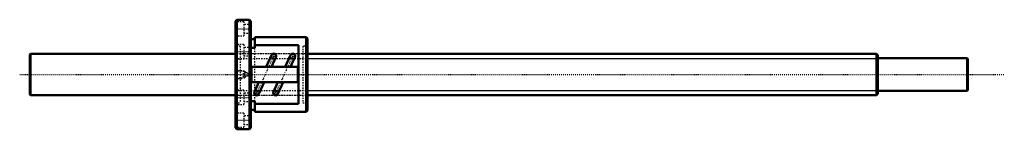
# Model space of a CAD drawing. Header units: millimetres. Extents: x -168 to 599, y -42 to 42.
import ezdxf

# ---------------------------------------------------------------- set-up
doc = ezdxf.new("R2010")
doc.units = ezdxf.units.MM
doc.linetypes.add('Center', pattern=[1.5, 0.45, -0.5, 0.05, -0.5])
doc.linetypes.add('Dashed', pattern=[2, 1, -1])
for name, color, linetype, lineweight in [('2d ConnectionPoints', 7, 'Continuous', 50), ('AM_0', 7, 'Continuous', 50), ('AM_4', 3, 'Continuous', 25), ('AM_5', 3, 'Continuous', 25), ('AM_7', 7, 'Center', 25), ('AM_9', 6, 'Dashed', 25)]:
    doc.layers.add(name, color=color, linetype=linetype, lineweight=lineweight)

# ---------------------------------------------------------------- blocks, each defined once
blk = doc.blocks.new('1_BNF_3205_5RR_nut_0_in_BNF3205_5RRG1_730LC5A_00__0')
at = {"layer": 'AM_0'}
for p, q in [((1, 42.5), (0, 41.5)), ((0, 41.5), (0, -41.5)), ((11, 42.5), (1, 42.5)), ((1, 42.5), (1, -42.5)), ((12, 41.5), (11, 42.5)), ((11, 42.5), (11, -42.5)), ((12, 41.5), (12, -41.5)), ((15, 27.4), (12, 27.4)), ((15, 29), (15, 20.68)), ((55, 29), (15, 29)), ((56, 28), (55, 29)), ((55, 29), (55, -29)), ((56, 28), (56, -28)), ((15, 20.68), (12, 20.68)), ((49, 22.75), (15, 22.75)), ((49, -22.75), (49, 22.75)), ((28, 15.08), (23.77, 6)), ((28.03, 6), (31.5, 13.44)), ((42.8, 15.08), (38.57, 6)), ((42.83, 6), (46.3, 13.44)), ((12.5, 5.2), (12.5, -5.2)), ((47.7, 6), (13.3, 6)), ((48.5, -5.2), (48.5, 5.2)), ((13.3, -6), (47.7, -6)), ((18.17, -6), (14.7, -13.44)), ((18.2, -15.08), (22.43, -6)), ((32.97, -6), (29.5, -13.44)), ((33, -15.08), (37.23, -6)), ((12, -20.68), (15, -20.68)), ((15, -20.68), (15, -29)), ((15, -22.75), (49, -22.75)), ((12, -27.4), (15, -27.4)), ((15, -29), (55, -29)), ((55, -29), (56, -28)), ((0, -41.5), (1, -42.5)), ((1, -42.5), (11, -42.5)), ((11, -42.5), (12, -41.5))]:
    blk.add_line(p, q, dxfattribs=at)
for centre, radius, start, end in [((29.75, 14.26), 1.93, 335, 155), ((44.55, 14.26), 1.93, 335, 155), ((13.3, 5.2), 0.8, 90, 180), ((47.7, 5.2), 0.8, 0, 90), ((13.3, -5.2), 0.8, 180, 270), ((47.7, -5.2), 0.8, 270, 0), ((16.45, -14.26), 1.93, 155, 335), ((31.25, -14.26), 1.93, 155, 335)]:
    blk.add_arc(centre, radius, start, end, dxfattribs=at)
at = {"layer": 'AM_4'}
for p, q in [((30.68, 11.69), (27.18, 13.32)), ((45.48, 11.69), (41.98, 13.32)), ((19.02, -13.32), (15.52, -11.69)), ((33.82, -13.32), (30.32, -11.69))]:
    blk.add_line(p, q, dxfattribs=at)
at = {"layer": 'AM_5', "linetype": 'Dashed'}
for p, q in [((0, 3), (6, 3)), ((7, 2.46), (6, 3)), ((6, 3), (6, -3)), ((0, -3), (6, -3)), ((7, -2.46), (6, -3))]:
    blk.add_line(p, q, dxfattribs=at)
at = {"layer": 'AM_7'}
for p, q in [((-0.6, 35.5), (12.6, 35.5)), ((-0.6, 17.75), (12.6, 17.75)), ((30.41, 15.68), (15.79, -15.68)), ((29.75, 12.23), (29.75, 16.29)), ((45.21, 15.68), (30.59, -15.68)), ((44.55, 12.23), (44.55, 16.29)), ((26.37, 13.7), (31.49, 11.31)), ((27.72, 14.26), (31.78, 14.26)), ((41.17, 13.7), (46.29, 11.31)), ((42.52, 14.26), (46.58, 14.26)), ((14.42, -14.26), (18.48, -14.26)), ((14.71, -11.31), (19.83, -13.7)), ((16.45, -16.29), (16.45, -12.23)), ((29.22, -14.26), (33.28, -14.26)), ((29.51, -11.31), (34.63, -13.7)), ((31.25, -16.29), (31.25, -12.23)), ((-0.6, -17.75), (12.6, -17.75)), ((-0.6, -35.5), (12.6, -35.5))]:
    blk.add_line(p, q, dxfattribs=at)
at = {"layer": 'AM_9'}
for p, q in [((6.5, 41), (0, 41)), ((6.5, 41), (6.5, 30)), ((12, 38.8), (6.5, 38.8)), ((6.5, 32.2), (12, 32.2)), ((0, 30), (6.5, 30)), ((6.5, 23.25), (0, 23.25)), ((6.5, 23.25), (6.5, 12.25)), ((3.6, 22), (0, 22)), ((3.6, 22), (3.6, -22)), ((52.4, 16), (3.6, 16)), ((12, 21.05), (6.5, 21.05)), ((15, -20.68), (15, 20.68)), ((56, 22), (52.4, 22)), ((52.4, 22), (52.4, -22)), ((0, 12.25), (6.5, 12.25)), ((6.5, 14.45), (12, 14.45)), ((0.54, 2.46), (0, 3)), ((7, 2.46), (0.54, 2.46)), ((0.54, 2.46), (0.54, -2.46)), ((8.05, 1.46), (7, 2.46)), ((7, 2.46), (7, 0.54)), ((0, -3), (0.54, -2.46)), ((0.54, -2.46), (7, -2.46)), ((7, -0.54), (7, -2.46)), ((7, -2.46), (8.05, -1.46)), ((6.5, -12.25), (0, -12.25)), ((6.5, -12.25), (6.5, -23.25)), ((12, -14.45), (6.5, -14.45)), ((0, -22), (3.6, -22)), ((3.6, -16), (52.4, -16)), ((6.5, -21.05), (12, -21.05)), ((52.4, -22), (56, -22)), ((0, -23.25), (6.5, -23.25)), ((6.5, -30), (0, -30)), ((6.5, -30), (6.5, -41)), ((12, -32.2), (6.5, -32.2)), ((0, -41), (6.5, -41)), ((6.5, -38.8), (12, -38.8))]:
    blk.add_line(p, q, dxfattribs=at)
for points in [[(6.9, 0), (6.98, 0.5), (7.23, 0.93), (7.6, 1.27), (8.07, 1.46), (8.57, 1.49), (9.05, 1.35), (9.46, 1.06), (9.75, 0.65), (9.89, 0.16), (9.86, -0.34), (9.67, -0.8), (9.33, -1.17), (8.89, -1.42), (8.39, -1.5), (7.9, -1.41), (7.46, -1.17), (7.13, -0.79), (6.94, -0.33), (6.9, 0)], [(8.06, 1.46), (8.06, 1.46), (7.93, 1.43), (7.89, 1.41)]]:
    blk.add_lwpolyline(points, dxfattribs=at)
for centre, radius, start, end in [((29.75, 14.26), 1.93, 155, 335), ((44.55, 14.26), 1.93, 155, 335), ((8.4, 0), 1.5, 158.96053, 180.71321), ((8.4, 0), 1.5, 110.03023, 116.43794), ((8.4, 0), 1.5, 247.82754, 249.96977), ((16.45, -14.26), 1.93, 335, 155), ((31.25, -14.26), 1.93, 335, 155)]:
    blk.add_arc(centre, radius, start, end, dxfattribs=at)
blk = doc.blocks.new('2_BNF3205_5RRG1_730LC5A_00__shaft_0_in_BNF3205_5RRG1_730LC5A_00__0')
at = {"layer": 'AM_0'}
for p, q in [((-159.5, 16), (-160, 15.5)), ((-160, 15.5), (-160, -15.5)), ((0, 16), (-159.5, 16)), ((-159.5, 16), (-159.5, -16)), ((499, 16), (56, 16)), ((500, 15), (499, 16)), ((499, 16), (499, -16)), ((500, 15), (500, -15)), ((569.5, 12.65), (500, 12.65)), ((570, 12.15), (569.5, 12.65)), ((569.5, 12.65), (569.5, -12.65)), ((570, 12.15), (570, -12.15)), ((499, -16), (500, -15)), ((500, -12.65), (569.5, -12.65)), ((569.5, -12.65), (570, -12.15)), ((-160, -15.5), (-159.5, -16)), ((-159.5, -16), (0, -16)), ((56, -16), (499, -16))]:
    blk.add_line(p, q, dxfattribs=at)
at = {"layer": 'AM_5', "linetype": 'Dashed'}
for p, q in [((0, 12.5), (56, 12.5)), ((0, -12.5), (56, -12.5))]:
    blk.add_line(p, q, dxfattribs=at)
at = {"layer": 'AM_5'}
for p, q in [((56, 12.5), (500, 12.5)), ((56, -12.5), (500, -12.5))]:
    blk.add_line(p, q, dxfattribs=at)
at = {"layer": 'AM_7'}
blk.add_line((-168, 0), (598.5, 0), dxfattribs=at)
at = {"layer": 'AM_9'}
for p, q in [((56, 16), (0, 16)), ((0, -16), (56, -16))]:
    blk.add_line(p, q, dxfattribs=at)

msp = doc.modelspace()

# ---------------------------------------------------------------- linework, layer by layer
at = {"layer": '2d ConnectionPoints'}
msp.add_point((0, 0), dxfattribs=at)
msp.add_point((0, 0), dxfattribs=at)

# ---------------------------------------------------------------- block references
for name in ['1_BNF_3205_5RR_nut_0_in_BNF3205_5RRG1_730LC5A_00__0', '2_BNF3205_5RRG1_730LC5A_00__shaft_0_in_BNF3205_5RRG1_730LC5A_00__0']:
    msp.add_blockref(name, (0, 0))

doc.saveas('drawing.dxf')
